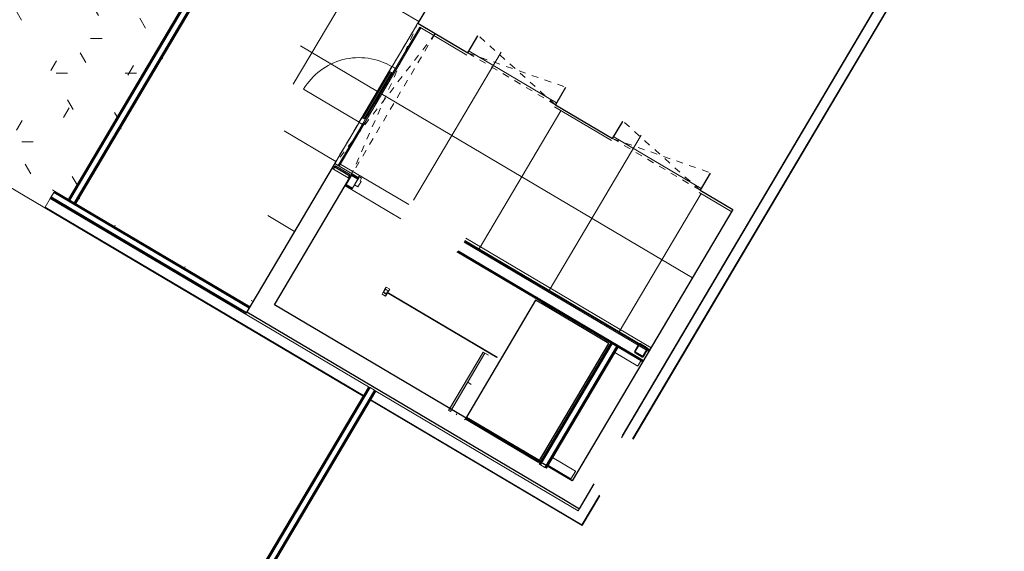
# Model space of a CAD drawing. Header units: metres. Extents: x 90929.1 to 91021.7, y 464820.1 to 464912.3.
# Tile 10 of 63: x 90950.6 to 90965.1, y 464858.3 to 464866.1. Entities that reach past the tile are written whole.
import ezdxf

# ---------------------------------------------------------------- set-up
doc = ezdxf.new("R2010")
doc.units = ezdxf.units.M
doc.linetypes.add('Dash', pattern=[6.35, 3.175, -3.175])
doc.linetypes.add('Hidden_2_', pattern=[6.75, 4.5, -2.25])
for name, color, linetype, lineweight in [('A-CLNG', 13, 'Continuous', 9), ('A-CLNG-PATT', 13, 'Continuous', 9), ('A-DOOR', 31, 'Continuous', 9), ('A-DOOR-HDLN', 31, 'Dash', 9), ('A-FLOR', 192, 'Continuous', 9), ('A-FLOR-PATT', 8, 'Continuous', 9), ('A-GENM', 13, 'Continuous', 9), ('A-WALL', 113, 'Continuous', 9), ('A-WALL-FNSH', 113, 'Continuous', 9), ('I-WALL', 2, 'Continuous', 9), ('S-BEAM', 12, 'Continuous', 9), ('S-COLS', 52, 'Continuous', 9)]:
    doc.layers.add(name, color=color, linetype=linetype, lineweight=lineweight)

# ---------------------------------------------------------------- blocks, each defined once
blk = doc.blocks.new('32_D_stalen deur - stalen deur-10583858-Situatie Nieuw')
at = {"layer": 'A-DOOR'}
blk.add_hatch(color=256, dxfattribs=at).paths.add_polyline_path([(-395, 20), (395, 20), (395, 40), (-395, 40)], flags=0)
for p, q in [((-475, 60), (-475, 1010)), ((-480, 60), (-395, 60)), ((-480, 10), (-480, 60)), ((-470, 10), (-480, 10)), ((-475, 60), (475, 60)), ((-470, 0), (-470, 10)), ((-375, 0), (-470, 0)), ((-395, 60), (395, 60)), ((-395, 60), (-395, 40)), ((395, 60), (-395, 60)), ((395, 40), (-395, 40)), ((-395, 40), (-395, 20)), ((-395, 20), (395, 20)), ((-395, 20), (-395, 5)), ((-375, 5), (-395, 5)), ((-395, 5), (-375, 5)), ((-375, 0), (-375, 5)), ((375, 5), (-375, 5)), ((-375, 5), (-375, 0)), ((375, 0), (-375, 0)), ((395, 5), (375, 5)), ((375, 5), (375, 0)), ((375, 5), (395, 5)), ((375, 0), (375, 5)), ((470, 0), (375, 0)), ((395, 60), (480, 60)), ((395, 40), (395, 60)), ((395, 20), (395, 40)), ((395, 5), (395, 20)), ((480, 10), (470, 10)), ((470, 10), (470, 0)), ((480, 60), (480, 10))]:
    blk.add_line(p, q, dxfattribs=at)
blk.add_arc((-475, 60), 950, 0, 90, dxfattribs=at)
at = {"layer": 'A-DOOR-HDLN'}
for p, q in [((-475, 0), (475, 0)), ((375, 0), (-375, 0))]:
    blk.add_line(p, q, dxfattribs=at)
blk = doc.blocks.new('24_hekwerk_leuning_onder - 24_hekwerk_leuning 2960-V63-Situatie Nieuw')
at = {"layer": 'A-GENM'}
for p, q in [((-25, 30), (-60, 30)), ((-60, 30), (-60, -30)), ((-30, 25), (-30, -25)), ((25, 30), (-25, 30)), ((-25, -22), (-25, 22)), ((-22, 25), (22, 25)), ((60, 30), (25, 30)), ((25, 22), (25, -22)), ((30, -25), (30, 25)), ((60, -30), (60, 30)), ((-60, -30), (-25, -30)), ((-25, -30), (25, -30)), ((22, -25), (-22, -25)), ((25, -30), (60, -30))]:
    blk.add_line(p, q, dxfattribs=at)
for centre, radius, start, end in [((-25, 25), 5, 90, 180), ((-22, 22), 3, 90, 180), ((22, 22), 3, 0, 90), ((25, 25), 5, 360, 90), ((-25, -25), 5, 180, 270), ((-22, -22), 3, 180, 270), ((22, -22), 3, 270, 0), ((25, -25), 5, 270, 360)]:
    blk.add_arc(centre, radius, start, end, dxfattribs=at)
blk = doc.blocks.new('32_D_H0_V0 - hout - H12_B30 deur 930x2640 linksdraaiend-11675979-Situatie Nieuw')
at = {"layer": 'A-DOOR'}
for p, q in [((-482, 117), (-532, 117)), ((-532, 117), (-532, 103)), ((-522, 103), (-522, -22)), ((-482, 72), (-482, 117)), ((-465, 72), (-482, 72)), ((-465, -22), (-465, 72)), ((-522, -22), (-465, -22))]:
    blk.add_line(p, q, dxfattribs=at)
blk = doc.blocks.new('200_30_ISR_deursparing_instance - std-2439081-Situatie Nieuw')
at = {"layer": 'A-DOOR', "color": 10, "linetype": 'Hidden_2_'}
for p, q in [((1217, 150), (-1233, -150)), ((-1233, 150), (1217, -150)), ((-1233, -150), (-1233, 150)), ((-1233, 150), (1217, 150)), ((1217, 150), (1217, -150)), ((1217, -150), (-1233, -150))]:
    blk.add_line(p, q, dxfattribs=at)
blk = doc.blocks.new('200_30_ISR_deursparing_instance - std-2218707-Situatie Nieuw')
at = {"layer": 'A-DOOR', "color": 10, "linetype": 'Hidden_2_'}
for p, q in [((712, 144), (-758, -150)), ((-758, -150), (-758, 144)), ((-728, 144), (742, -150)), ((742, 144), (742, -150)), ((742, -150), (-758, -150))]:
    blk.add_line(p, q, dxfattribs=at)
blk = doc.blocks.new('200_30_ISR_deursparing_instance - std-V46-Situatie Nieuw')
at = {"layer": 'A-DOOR', "color": 10, "linetype": 'Hidden_2_'}
for p, q in [((-758, 150), (712, -144)), ((-758, -144), (-758, 150)), ((-758, 150), (742, 150)), ((742, 150), (-728, -144)), ((742, 150), (742, -144))]:
    blk.add_line(p, q, dxfattribs=at)
blk = doc.blocks.new('NLRS_28_SF_LIB_balk hoeklijn_generiek_ISR - L150x150x15-V49-Situatie Nieuw')
at = {"layer": 'S-BEAM', "lineweight": 18}
for p, q in [((-895, 8), (-895, 15)), ((-895, 0), (-895, 8)), ((-895, 0), (-500, 0)), ((-375, 0), (895, 0)), ((895, 15), (895, 8)), ((895, 8), (895, 0)), ((-895, -16), (-895, 0)), ((-895, -127), (-895, -16)), ((-895, -135), (-895, -127)), ((-895, -135), (-500, -135)), ((-375, -135), (-355, -135)), ((895, 0), (895, -5))]:
    blk.add_line(p, q, dxfattribs=at)
at = {"layer": 'S-BEAM', "linetype": 'Hidden_2_'}
for p, q in [((-895, 0), (-500, 0)), ((-375, 0), (895, 0))]:
    blk.add_line(p, q, dxfattribs=at)
blk = doc.blocks.new('NLRS_28_SC_TLB_kolom koker_generiek_ISR - K150x150x10 -2453021-Situatie Nieuw')
at = {"layer": 'S-COLS', "lineweight": 25}
for p, q in [((-75, 60), (-75, -60)), ((-65, -60), (-65, 60)), ((60, 75), (-60, 75)), ((-60, 65), (60, 65)), ((65, 60), (65, -60)), ((75, -60), (75, 60)), ((60, -65), (-60, -65)), ((-60, -75), (60, -75))]:
    blk.add_line(p, q, dxfattribs=at)
for centre, radius, start, end in [((-60, 60), 15, 90, 180), ((-60, 60), 5, 90, 180), ((60, 60), 15, 360, 90), ((60, 60), 5, 360, 90), ((-60, -60), 15, 180, 270), ((-60, -60), 5, 180, 270), ((60, -60), 5, 270, 0), ((60, -60), 15, 270, 0)]:
    blk.add_arc(centre, radius, start, end, dxfattribs=at)
blk = doc.blocks.new('NLRS_28_SF_LIB_balk hoeklijn_generiek_ISR - L150x150x15-V50-Situatie Nieuw')
at = {"layer": 'S-BEAM', "lineweight": 18}
for p, q in [((-895, -30), (-895, -16)), ((355, -135), (375, -135)), ((500, -135), (895, -135)), ((895, -16), (895, -127)), ((895, -127), (895, -135))]:
    blk.add_line(p, q, dxfattribs=at)

msp = doc.modelspace()

# ---------------------------------------------------------------- hatches: boundary and pattern name
at = {"layer": 'A-CLNG-PATT'}
msp.add_hatch(color=256, dxfattribs=at).paths.add_polyline_path([(90956.937, 464860.359), (90957.446, 464861.219), (90957.419, 464861.236), (90956.909, 464860.375)], flags=0)
h = msp.add_hatch(dxfattribs=at)
h.set_pattern_fill('FP_123', color=256, scale=0.001, style=0, pattern_type=2)
h.set_pattern_definition([(149.387, (90959.68547, 464859.3133), (-0.30554, -0.51638), []), (239.387, (90959.6855, 464859.3133), (0.80328, -0.4753), [])])
h.paths.add_polyline_path([(90957.146, 464860.235), (90957.154, 464860.253), (90956.999, 464860.345), (90957.496, 464861.19), (90957.446, 464861.219), (90956.937, 464860.359), (90957.117, 464860.252)], flags=0)
at = {"layer": 'A-FLOR-PATT'}
h = msp.add_hatch(dxfattribs=at)
h.set_pattern_fill('FP_111', color=256, scale=0.001, style=0, pattern_type=2)
h.set_pattern_definition([(239.387, (90963.024, 464881.7558), (1.03275, -0.611084), []), (329.387, (90963.024, 464881.7558), (0.611084, 1.03275), [])])
h.paths.add_polyline_path([(90959.878, 464861.268), (90961.085, 464863.307), (90960.603, 464863.592), (90960.753, 464863.845), (90959.462, 464864.609), (90959.312, 464864.356), (90958.469, 464864.855), (90958.618, 464865.108), (90957.327, 464865.872), (90957.177, 464865.619), (90956.485, 464866.029), (90955.278, 464863.989), (90955.576, 464863.816), (90955.584, 464863.825), (90955.623, 464863.797), (90955.625, 464863.797), (90956.305, 464863.394), (90956.334, 464863.428), (90956.394, 464863.479), (90956.483, 464863.529), (90956.533, 464863.55), (90956.61, 464863.569), (90956.688, 464863.575), (90956.766, 464863.569), (90956.842, 464863.55), (90956.915, 464863.52), (90956.982, 464863.479), (90957.042, 464863.428), (90957.092, 464863.369), (90957.144, 464863.277), (90957.164, 464863.229), (90957.184, 464863.122), (90957.188, 464863.075), (90957.178, 464862.981), (90957.164, 464862.92), (90957.148, 464862.883), (90959.872, 464861.271)], flags=0)
h.paths.add_polyline_path([(90953.981, 464861.905), (90960.155, 464872.35), (90958.272, 464871.69), (90957.214, 464869.897), (90957.229, 464869.888), (90957.51, 464870.364), (90957.604, 464870.478), (90957.629, 464870.482), (90957.714, 464870.432), (90957.722, 464870.407), (90957.667, 464870.271), (90957.386, 464869.796), (90957.601, 464869.668), (90957.593, 464869.661), (90957.38, 464869.787), (90957.099, 464869.312), (90957.006, 464869.197), (90956.98, 464869.193), (90956.896, 464869.243), (90956.887, 464869.268), (90956.943, 464869.404), (90957.224, 464869.88), (90957.009, 464870.007), (90957.013, 464870.016), (90956.973, 464870.039), (90956.968, 464870.031), (90956.753, 464870.158), (90956.471, 464869.683), (90956.378, 464869.569), (90956.353, 464869.564), (90956.268, 464869.614), (90956.259, 464869.639), (90956.315, 464869.776), (90956.596, 464870.251), (90955.778, 464870.735), (90955.783, 464870.743), (90952.22, 464872.852), (90955.766, 464878.852), (90955.741, 464878.861), (90955.698, 464878.886), (90955.668, 464878.914), (90955.642, 464878.952), (90955.625, 464878.99), (90955.617, 464879.034), (90955.621, 464879.087), (90955.642, 464879.142), (90955.671, 464879.184), (90955.711, 464879.217), (90955.751, 464879.237), (90955.802, 464879.248), (90955.841, 464879.248), (90955.898, 464879.233), (90955.941, 464879.208), (90955.972, 464879.192), (90963.099, 464891.245), (90963.077, 464891.253), (90963.031, 464891.279), (90963.001, 464891.307), (90962.973, 464891.349), (90962.959, 464891.383), (90962.951, 464891.435), (90962.96, 464891.498), (90962.975, 464891.535), (90963.004, 464891.577), (90963.037, 464891.605), (90963.084, 464891.63), (90963.135, 464891.641), (90963.175, 464891.641), (90963.211, 464891.635), (90963.274, 464891.601), (90963.305, 464891.585), (90967.65, 464898.929), (90973.877, 464895.244), (90973.935, 464895.343), (90967.772, 464898.986), (90967.714, 464898.985), (90967.662, 464898.998), (90967.615, 464899.025), (90967.585, 464899.052), (90967.558, 464899.09), (90967.533, 464899.131), (90967.424, 464899.196), (90951.934, 464873.015), (90951.951, 464873.005), (90951.956, 464873.015), (90951.967, 464873.009), (90951.961, 464872.999), (90952.114, 464872.913), (90952.122, 464872.917), (90952.127, 464872.911), (90952.123, 464872.904), (90955.748, 464870.758), (90951.41, 464863.426), (90953.974, 464861.908)], flags=0)
h.paths.add_polyline_path([(90953.986, 464861.931), (90951.437, 464863.439), (90955.656, 464870.569), (90954.01, 464862.055)], flags=0)
h.paths.add_polyline_path([(90957.631, 464868.808), (90957.546, 464868.858), (90957.538, 464868.883), (90957.604, 464869.038), (90957.874, 464869.495), (90957.659, 464869.622), (90957.664, 464869.631), (90957.879, 464869.503), (90958.16, 464869.979), (90958.253, 464870.093), (90958.279, 464870.098), (90958.364, 464870.047), (90958.37, 464870.017), (90958.317, 464869.886), (90958.036, 464869.411), (90958.251, 464869.283), (90958.246, 464869.275), (90958.031, 464869.402), (90957.749, 464868.927), (90957.656, 464868.813)], flags=0)
h.paths.add_polyline_path([(90964.939, 464869.526), (90966.619, 464872.366), (90961.928, 464875.144), (90961.881, 464875.205), (90961.869, 464875.216), (90960.171, 464872.347), (90964.931, 464869.531)], flags=0)
h.paths.add_polyline_path([(90952.122, 464872.939), (90952.116, 464872.928), (90951.976, 464873.012), (90951.982, 464873.022), (90952.118, 464872.941)], flags=0)
h.paths.add_polyline_path([(90952.128, 464872.913), (90952.119, 464872.928), (90952.122, 464872.939), (90952.129, 464872.92)], flags=0)
h.paths.add_polyline_path([(90951.971, 464873.012), (90951.958, 464873.016), (90951.976, 464873.023), (90951.982, 464873.022), (90951.976, 464873.016)], flags=0)
h.paths.add_polyline_path([(90952.977, 464874.385), (90952.838, 464874.468), (90952.844, 464874.478), (90952.983, 464874.395)], flags=0)
h.paths.add_polyline_path([(90953.003, 464874.391), (90952.992, 464874.398), (90953.039, 464874.466), (90953.045, 464874.462), (90953.005, 464874.395)], flags=0)
h.paths.add_polyline_path([(90952.992, 464874.383), (90952.977, 464874.385), (90952.992, 464874.394), (90953.003, 464874.391), (90952.992, 464874.383)], flags=0)
h.paths.add_polyline_path([(90953.039, 464874.488), (90953.032, 464874.477), (90952.893, 464874.561), (90952.899, 464874.571), (90953.035, 464874.49)], flags=0)
h.paths.add_polyline_path([(90953.045, 464874.462), (90953.036, 464874.477), (90953.039, 464874.488), (90953.046, 464874.469)], flags=0)
h.paths.add_polyline_path([(90952.831, 464874.493), (90952.873, 464874.564), (90952.884, 464874.558), (90952.838, 464874.489)], flags=0)
h.paths.add_polyline_path([(90952.838, 464874.468), (90952.829, 464874.482), (90952.831, 464874.493), (90952.84, 464874.478)], flags=0)
h.paths.add_polyline_path([(90952.888, 464874.561), (90952.874, 464874.565), (90952.892, 464874.572), (90952.899, 464874.571), (90952.892, 464874.565)], flags=0)
h.paths.add_polyline_path([(90961.856, 464875.4), (90961.883, 464875.461), (90961.905, 464875.492), (90961.946, 464875.532), (90961.992, 464875.56), (90962.013, 464875.569), (90960.942, 464876.203), (90960.827, 464876.009), (90961.853, 464875.402)], flags=0)
h.paths.add_polyline_path([(90953.894, 464875.934), (90953.754, 464876.017), (90953.761, 464876.027), (90953.9, 464875.944)], flags=0)
h.paths.add_polyline_path([(90953.92, 464875.94), (90953.909, 464875.947), (90953.955, 464876.015), (90953.962, 464876.011), (90953.922, 464875.944)], flags=0)
h.paths.add_polyline_path([(90953.908, 464875.932), (90953.894, 464875.934), (90953.909, 464875.943), (90953.92, 464875.94), (90953.909, 464875.932)], flags=0)
h.paths.add_polyline_path([(90953.955, 464876.037), (90953.949, 464876.026), (90953.809, 464876.11), (90953.815, 464876.12), (90953.952, 464876.039)], flags=0)
h.paths.add_polyline_path([(90953.962, 464876.011), (90953.953, 464876.026), (90953.955, 464876.037), (90953.963, 464876.023)], flags=0)
h.paths.add_polyline_path([(90953.748, 464876.042), (90953.79, 464876.113), (90953.8, 464876.107), (90953.754, 464876.038)], flags=0)
h.paths.add_polyline_path([(90953.754, 464876.017), (90953.746, 464876.031), (90953.748, 464876.042), (90953.757, 464876.027)], flags=0)
h.paths.add_polyline_path([(90953.804, 464876.11), (90953.791, 464876.114), (90953.809, 464876.121), (90953.815, 464876.12), (90953.809, 464876.114)], flags=0)
h.paths.add_polyline_path([(90954.811, 464877.483), (90954.671, 464877.566), (90954.677, 464877.577), (90954.817, 464877.493)], flags=0)
h.paths.add_polyline_path([(90954.836, 464877.49), (90954.826, 464877.496), (90954.872, 464877.564), (90954.878, 464877.561), (90954.838, 464877.493)], flags=0)
h.paths.add_polyline_path([(90954.825, 464877.481), (90954.811, 464877.483), (90954.826, 464877.492), (90954.836, 464877.49), (90954.826, 464877.482)], flags=0)
h.paths.add_polyline_path([(90954.872, 464877.586), (90954.865, 464877.576), (90954.726, 464877.659), (90954.732, 464877.669), (90954.868, 464877.588)], flags=0)
h.paths.add_polyline_path([(90954.878, 464877.561), (90954.869, 464877.576), (90954.873, 464877.585), (90954.88, 464877.572)], flags=0)
h.paths.add_polyline_path([(90954.664, 464877.591), (90954.706, 464877.662), (90954.717, 464877.656), (90954.673, 464877.586)], flags=0)
h.paths.add_polyline_path([(90954.671, 464877.566), (90954.663, 464877.585), (90954.669, 464877.586), (90954.673, 464877.577)], flags=0)
h.paths.add_polyline_path([(90954.721, 464877.659), (90954.707, 464877.663), (90954.726, 464877.67), (90954.732, 464877.669), (90954.726, 464877.663)], flags=0)
h.paths.add_polyline_path([(90963.275, 464878.148), (90963.276, 464878.149), (90963.182, 464878.207), (90963.21, 464878.254), (90963.289, 464878.202), (90963.285, 464878.19), (90963.285, 464878.192), (90963.774, 464879.018), (90963.771, 464879.016), (90963.765, 464879.006), (90963.684, 464879.054), (90963.713, 464879.103), (90963.688, 464879.12), (90963.694, 464879.131), (90963.709, 464879.128), (90963.716, 464879.127), (90963.82, 464879.069), (90963.882, 464879.184), (90963.78, 464879.247), (90963.779, 464879.255), (90963.771, 464879.26), (90964.843, 464881.08), (90964.808, 464881.106), (90964.912, 464881.278), (90964.953, 464881.259), (90965.012, 464881.365), (90964.976, 464881.39), (90965.131, 464881.652), (90965.174, 464881.631), (90965.202, 464881.677), (90965.214, 464881.67), (90965.222, 464881.674), (90965.328, 464881.616), (90965.389, 464881.731), (90965.287, 464881.794), (90965.286, 464881.801), (90965.277, 464881.801), (90965.277, 464881.793), (90965.278, 464881.786), (90965.216, 464881.682), (90965.209, 464881.686), (90965.222, 464881.716), (90965.183, 464881.74), (90965.347, 464882.017), (90965.39, 464881.997), (90965.442, 464882.085), (90965.401, 464882.109), (90965.43, 464882.156), (90965.43, 464882.157), (90965.565, 464882.374), (90965.603, 464882.356), (90965.657, 464882.457), (90965.622, 464882.483), (90965.798, 464882.779), (90965.841, 464882.759), (90965.882, 464882.828), (90965.841, 464882.853), (90966.008, 464883.135), (90966.051, 464883.114), (90966.101, 464883.199), (90966.06, 464883.223), (90966.16, 464883.391), (90966.203, 464883.371), (90966.246, 464883.443), (90966.205, 464883.467), (90966.374, 464883.753), (90966.418, 464883.733), (90966.455, 464883.797), (90966.418, 464883.827), (90966.63, 464884.176), (90966.669, 464884.158), (90966.708, 464884.224), (90966.72, 464884.217), (90966.729, 464884.221), (90966.833, 464884.161), (90966.896, 464884.277), (90966.794, 464884.34), (90966.793, 464884.348), (90966.787, 464884.358), (90966.835, 464884.439), (90966.863, 464884.427), (90966.891, 464884.474), (90966.969, 464884.422), (90966.966, 464884.41), (90966.966, 464884.412), (90967.455, 464885.238), (90967.452, 464885.238), (90967.445, 464885.226), (90967.364, 464885.274), (90967.393, 464885.323), (90967.368, 464885.34), (90967.424, 464885.439), (90966.671, 464885.885), (90962.383, 464878.638), (90963.138, 464878.191), (90963.155, 464878.219), (90963.267, 464878.153)], flags=0)
h.paths.add_polyline_path([(90963.709, 464879.136), (90963.702, 464879.14), (90963.771, 464879.246), (90963.774, 464879.244), (90963.713, 464879.142)], flags=0)
h.paths.add_polyline_path([(90956.644, 464880.581), (90956.504, 464880.664), (90956.51, 464880.675), (90956.65, 464880.591)], flags=0)
h.paths.add_polyline_path([(90956.67, 464880.588), (90956.659, 464880.594), (90956.705, 464880.663), (90956.712, 464880.659), (90956.672, 464880.591)], flags=0)
h.paths.add_polyline_path([(90956.658, 464880.579), (90956.644, 464880.581), (90956.659, 464880.59), (90956.67, 464880.588), (90956.659, 464880.58)], flags=0)
h.paths.add_polyline_path([(90956.705, 464880.685), (90956.699, 464880.674), (90956.559, 464880.757), (90956.565, 464880.767), (90956.702, 464880.687)], flags=0)
h.paths.add_polyline_path([(90956.712, 464880.659), (90956.702, 464880.674), (90956.705, 464880.685), (90956.713, 464880.67)], flags=0)
h.paths.add_polyline_path([(90956.498, 464880.69), (90956.54, 464880.761), (90956.55, 464880.754), (90956.504, 464880.686)], flags=0)
h.paths.add_polyline_path([(90956.504, 464880.664), (90956.496, 464880.679), (90956.498, 464880.69), (90956.507, 464880.675)], flags=0)
h.paths.add_polyline_path([(90956.554, 464880.757), (90956.541, 464880.762), (90956.559, 464880.768), (90956.565, 464880.767), (90956.559, 464880.762)], flags=0)
h.paths.add_polyline_path([(90957.561, 464882.13), (90957.421, 464882.213), (90957.427, 464882.224), (90957.567, 464882.14)], flags=0)
h.paths.add_polyline_path([(90957.586, 464882.137), (90957.576, 464882.143), (90957.622, 464882.212), (90957.628, 464882.208), (90957.588, 464882.14)], flags=0)
h.paths.add_polyline_path([(90957.575, 464882.128), (90957.561, 464882.13), (90957.576, 464882.14), (90957.586, 464882.137), (90957.576, 464882.129)], flags=0)
h.paths.add_polyline_path([(90957.622, 464882.234), (90957.615, 464882.223), (90957.476, 464882.306), (90957.482, 464882.316), (90957.618, 464882.236)], flags=0)
h.paths.add_polyline_path([(90957.628, 464882.208), (90957.619, 464882.223), (90957.622, 464882.234), (90957.63, 464882.219)], flags=0)
h.paths.add_polyline_path([(90957.414, 464882.239), (90957.456, 464882.31), (90957.467, 464882.303), (90957.421, 464882.235)], flags=0)
h.paths.add_polyline_path([(90957.421, 464882.213), (90957.413, 464882.228), (90957.414, 464882.239), (90957.423, 464882.224)], flags=0)
h.paths.add_polyline_path([(90957.471, 464882.306), (90957.457, 464882.311), (90957.475, 464882.317), (90957.482, 464882.316), (90957.475, 464882.311)], flags=0)
h.paths.add_polyline_path([(90958.477, 464883.68), (90958.337, 464883.762), (90958.344, 464883.773), (90958.483, 464883.69)], flags=0)
h.paths.add_polyline_path([(90958.503, 464883.686), (90958.492, 464883.692), (90958.538, 464883.761), (90958.545, 464883.757), (90958.505, 464883.69)], flags=0)
h.paths.add_polyline_path([(90958.491, 464883.677), (90958.477, 464883.68), (90958.492, 464883.689), (90958.503, 464883.686), (90958.492, 464883.678)], flags=0)
h.paths.add_polyline_path([(90958.538, 464883.783), (90958.532, 464883.772), (90958.393, 464883.855), (90958.398, 464883.866), (90958.535, 464883.785)], flags=0)
h.paths.add_polyline_path([(90958.545, 464883.757), (90958.536, 464883.772), (90958.538, 464883.783), (90958.546, 464883.768)], flags=0)
h.paths.add_polyline_path([(90958.331, 464883.788), (90958.373, 464883.859), (90958.384, 464883.853), (90958.337, 464883.784)], flags=0)
h.paths.add_polyline_path([(90958.337, 464883.762), (90958.329, 464883.777), (90958.331, 464883.788), (90958.34, 464883.773)], flags=0)
h.paths.add_polyline_path([(90958.387, 464883.855), (90958.374, 464883.86), (90958.392, 464883.866), (90958.398, 464883.866), (90958.392, 464883.86)], flags=0)
h.paths.add_polyline_path([(90966.723, 464884.229), (90966.717, 464884.235), (90966.784, 464884.339), (90966.787, 464884.337), (90966.729, 464884.24)], flags=0)
h.paths.add_polyline_path([(90973.948, 464884.751), (90974.149, 464885.091), (90969.686, 464887.731), (90969.685, 464887.704), (90969.675, 464887.653), (90969.649, 464887.595), (90969.627, 464887.563), (90969.595, 464887.53), (90969.533, 464887.493), (90969.517, 464887.482), (90969.796, 464887.317), (90969.753, 464887.233), (90973.029, 464885.294), (90973.035, 464885.303), (90973.861, 464884.815), (90973.856, 464884.805), (90973.941, 464884.754)], flags=0)
h.paths.add_polyline_path([(90959.394, 464885.229), (90959.254, 464885.311), (90959.26, 464885.322), (90959.4, 464885.239)], flags=0)
h.paths.add_polyline_path([(90959.42, 464885.235), (90959.409, 464885.242), (90959.455, 464885.31), (90959.462, 464885.306), (90959.422, 464885.239)], flags=0)
h.paths.add_polyline_path([(90959.408, 464885.227), (90959.394, 464885.229), (90959.409, 464885.238), (90959.42, 464885.235), (90959.409, 464885.227)], flags=0)
h.paths.add_polyline_path([(90959.455, 464885.332), (90959.449, 464885.321), (90959.309, 464885.405), (90959.315, 464885.415), (90959.451, 464885.334)], flags=0)
h.paths.add_polyline_path([(90959.462, 464885.306), (90959.452, 464885.321), (90959.455, 464885.332), (90959.463, 464885.317)], flags=0)
h.paths.add_polyline_path([(90959.247, 464885.337), (90959.289, 464885.408), (90959.3, 464885.402), (90959.254, 464885.333)], flags=0)
h.paths.add_polyline_path([(90959.254, 464885.311), (90959.246, 464885.326), (90959.247, 464885.337), (90959.257, 464885.322)], flags=0)
h.paths.add_polyline_path([(90959.304, 464885.405), (90959.291, 464885.409), (90959.309, 464885.416), (90959.315, 464885.415), (90959.309, 464885.409)], flags=0)
h.paths.add_polyline_path([(90960.31, 464886.778), (90960.171, 464886.86), (90960.177, 464886.871), (90960.316, 464886.788)], flags=0)
h.paths.add_polyline_path([(90960.336, 464886.784), (90960.325, 464886.791), (90960.372, 464886.859), (90960.378, 464886.855), (90960.338, 464886.788)], flags=0)
h.paths.add_polyline_path([(90960.325, 464886.776), (90960.31, 464886.778), (90960.325, 464886.787), (90960.336, 464886.784), (90960.325, 464886.776)], flags=0)
h.paths.add_polyline_path([(90960.372, 464886.881), (90960.365, 464886.87), (90960.226, 464886.954), (90960.232, 464886.964), (90960.368, 464886.883)], flags=0)
h.paths.add_polyline_path([(90960.378, 464886.855), (90960.369, 464886.87), (90960.372, 464886.881), (90960.38, 464886.866)], flags=0)
h.paths.add_polyline_path([(90960.164, 464886.886), (90960.206, 464886.957), (90960.217, 464886.951), (90960.171, 464886.882)], flags=0)
h.paths.add_polyline_path([(90960.171, 464886.86), (90960.162, 464886.875), (90960.164, 464886.886), (90960.173, 464886.871)], flags=0)
h.paths.add_polyline_path([(90960.221, 464886.954), (90960.207, 464886.958), (90960.225, 464886.965), (90960.232, 464886.964), (90960.225, 464886.958)], flags=0)
h.paths.add_polyline_path([(90969.183, 464887.68), (90969.181, 464887.744), (90969.19, 464887.796), (90969.21, 464887.844), (90969.238, 464887.886), (90969.279, 464887.925), (90969.317, 464887.95), (90968.262, 464888.574), (90968.109, 464888.315), (90969.179, 464887.682)], flags=0)
h.paths.add_polyline_path([(90961.227, 464888.327), (90961.087, 464888.41), (90961.094, 464888.42), (90961.233, 464888.337)], flags=0)
h.paths.add_polyline_path([(90961.253, 464888.333), (90961.242, 464888.34), (90961.288, 464888.408), (90961.295, 464888.404), (90961.255, 464888.337)], flags=0)
h.paths.add_polyline_path([(90961.241, 464888.325), (90961.227, 464888.327), (90961.242, 464888.336), (90961.253, 464888.333), (90961.242, 464888.325)], flags=0)
h.paths.add_polyline_path([(90961.288, 464888.43), (90961.282, 464888.419), (90961.142, 464888.503), (90961.148, 464888.513), (90961.285, 464888.432)], flags=0)
h.paths.add_polyline_path([(90961.295, 464888.404), (90961.286, 464888.419), (90961.288, 464888.43), (90961.296, 464888.416)], flags=0)
h.paths.add_polyline_path([(90961.081, 464888.435), (90961.123, 464888.506), (90961.133, 464888.5), (90961.087, 464888.431)], flags=0)
h.paths.add_polyline_path([(90961.087, 464888.41), (90961.079, 464888.424), (90961.081, 464888.435), (90961.09, 464888.42)], flags=0)
h.paths.add_polyline_path([(90961.137, 464888.503), (90961.124, 464888.507), (90961.142, 464888.514), (90961.148, 464888.513), (90961.142, 464888.507)], flags=0)
h.paths.add_polyline_path([(90962.144, 464889.876), (90962.004, 464889.959), (90962.01, 464889.97), (90962.15, 464889.886)], flags=0)
h.paths.add_polyline_path([(90962.169, 464889.883), (90962.159, 464889.889), (90962.205, 464889.957), (90962.211, 464889.954), (90962.172, 464889.886)], flags=0)
h.paths.add_polyline_path([(90962.158, 464889.874), (90962.144, 464889.876), (90962.159, 464889.885), (90962.169, 464889.883), (90962.159, 464889.875)], flags=0)
h.paths.add_polyline_path([(90962.205, 464889.979), (90962.199, 464889.969), (90962.059, 464890.052), (90962.065, 464890.062), (90962.201, 464889.981)], flags=0)
h.paths.add_polyline_path([(90962.211, 464889.954), (90962.202, 464889.969), (90962.205, 464889.979), (90962.213, 464889.965)], flags=0)
h.paths.add_polyline_path([(90961.997, 464889.984), (90962.039, 464890.055), (90962.05, 464890.049), (90962.004, 464889.981)], flags=0)
h.paths.add_polyline_path([(90962.004, 464889.959), (90961.996, 464889.973), (90961.997, 464889.984), (90962.006, 464889.97)], flags=0)
h.paths.add_polyline_path([(90962.054, 464890.052), (90962.04, 464890.056), (90962.059, 464890.063), (90962.065, 464890.062), (90962.059, 464890.056)], flags=0)
h.paths.add_polyline_path([(90978.072, 464892.89), (90978.072, 464892.895), (90978.058, 464892.904)], flags=0)
h.paths.add_polyline_path([(90977.661, 464893.133), (90977.661, 464893.137), (90977.654, 464893.139)], flags=0)
h.paths.add_polyline_path([(90978.528, 464892.492), (90978.585, 464892.592), (90976.935, 464893.562), (90976.9, 464893.554), (90976.822, 464893.548), (90976.744, 464893.548), (90978.49, 464892.515)], flags=0)
h.paths.add_polyline_path([(90963.977, 464892.974), (90963.837, 464893.057), (90963.844, 464893.068), (90963.983, 464892.984)], flags=0)
h.paths.add_polyline_path([(90964.003, 464892.981), (90963.992, 464892.987), (90964.038, 464893.056), (90964.045, 464893.052), (90964.005, 464892.984)], flags=0)
h.paths.add_polyline_path([(90963.991, 464892.972), (90963.977, 464892.974), (90963.992, 464892.983), (90964.003, 464892.981), (90963.992, 464892.973)], flags=0)
h.paths.add_polyline_path([(90977.93, 464892.978), (90977.929, 464892.98), (90977.929, 464892.978)], flags=0)
h.paths.add_polyline_path([(90964.038, 464893.078), (90964.032, 464893.067), (90963.892, 464893.15), (90963.898, 464893.16), (90964.035, 464893.08)], flags=0)
h.paths.add_polyline_path([(90964.045, 464893.052), (90964.036, 464893.067), (90964.038, 464893.078), (90964.046, 464893.063)], flags=0)
h.paths.add_polyline_path([(90963.831, 464893.083), (90963.873, 464893.154), (90963.883, 464893.147), (90963.837, 464893.079)], flags=0)
h.paths.add_polyline_path([(90963.837, 464893.057), (90963.829, 464893.072), (90963.831, 464893.083), (90963.84, 464893.068)], flags=0)
h.paths.add_polyline_path([(90963.887, 464893.15), (90963.874, 464893.155), (90963.892, 464893.161), (90963.898, 464893.16), (90963.892, 464893.154)], flags=0)
h.paths.add_polyline_path([(90977.5, 464893.233), (90977.498, 464893.235), (90977.496, 464893.234)], flags=0)
h.paths.add_polyline_path([(90976.439, 464893.728), (90976.417, 464893.754), (90976.367, 464893.842), (90976.328, 464893.927), (90973.944, 464895.338), (90973.885, 464895.239), (90976.43, 464893.734)], flags=0)
h.paths.add_polyline_path([(90964.894, 464894.523), (90964.754, 464894.606), (90964.76, 464894.617), (90964.9, 464894.533)], flags=0)
h.paths.add_polyline_path([(90964.919, 464894.53), (90964.909, 464894.536), (90964.955, 464894.605), (90964.961, 464894.601), (90964.921, 464894.533)], flags=0)
h.paths.add_polyline_path([(90964.908, 464894.521), (90964.894, 464894.523), (90964.909, 464894.533), (90964.919, 464894.53), (90964.909, 464894.522)], flags=0)
h.paths.add_polyline_path([(90964.955, 464894.627), (90964.948, 464894.616), (90964.809, 464894.699), (90964.815, 464894.709), (90964.951, 464894.629)], flags=0)
h.paths.add_polyline_path([(90964.961, 464894.601), (90964.952, 464894.616), (90964.955, 464894.627), (90964.963, 464894.612)], flags=0)
h.paths.add_polyline_path([(90964.747, 464894.632), (90964.789, 464894.703), (90964.8, 464894.696), (90964.754, 464894.628)], flags=0)
h.paths.add_polyline_path([(90964.754, 464894.606), (90964.746, 464894.621), (90964.747, 464894.632), (90964.756, 464894.617)], flags=0)
h.paths.add_polyline_path([(90964.804, 464894.699), (90964.79, 464894.704), (90964.809, 464894.71), (90964.815, 464894.709), (90964.809, 464894.704)], flags=0)
h.paths.add_polyline_path([(90965.81, 464896.072), (90965.67, 464896.155), (90965.677, 464896.166), (90965.816, 464896.083)], flags=0)
h.paths.add_polyline_path([(90965.836, 464896.079), (90965.825, 464896.085), (90965.871, 464896.154), (90965.878, 464896.15), (90965.838, 464896.083)], flags=0)
h.paths.add_polyline_path([(90965.825, 464896.07), (90965.81, 464896.072), (90965.825, 464896.082), (90965.836, 464896.079), (90965.825, 464896.071)], flags=0)
h.paths.add_polyline_path([(90965.871, 464896.176), (90965.865, 464896.165), (90965.726, 464896.248), (90965.732, 464896.259), (90965.868, 464896.178)], flags=0)
h.paths.add_polyline_path([(90965.878, 464896.15), (90965.869, 464896.165), (90965.871, 464896.176), (90965.88, 464896.161)], flags=0)
h.paths.add_polyline_path([(90965.664, 464896.181), (90965.706, 464896.252), (90965.717, 464896.246), (90965.67, 464896.177)], flags=0)
h.paths.add_polyline_path([(90965.67, 464896.155), (90965.662, 464896.17), (90965.664, 464896.181), (90965.673, 464896.166)], flags=0)
h.paths.add_polyline_path([(90965.72, 464896.248), (90965.707, 464896.253), (90965.725, 464896.259), (90965.732, 464896.259), (90965.725, 464896.253)], flags=0)
h.paths.add_polyline_path([(90966.727, 464897.622), (90966.587, 464897.704), (90966.593, 464897.715), (90966.733, 464897.632)], flags=0)
h.paths.add_polyline_path([(90966.753, 464897.628), (90966.742, 464897.635), (90966.788, 464897.703), (90966.795, 464897.699), (90966.755, 464897.632)], flags=0)
h.paths.add_polyline_path([(90966.741, 464897.62), (90966.727, 464897.622), (90966.742, 464897.631), (90966.753, 464897.628), (90966.742, 464897.62)], flags=0)
h.paths.add_polyline_path([(90966.788, 464897.725), (90966.782, 464897.714), (90966.642, 464897.798), (90966.648, 464897.808), (90966.785, 464897.727)], flags=0)
h.paths.add_polyline_path([(90966.795, 464897.699), (90966.785, 464897.714), (90966.788, 464897.725), (90966.796, 464897.71)], flags=0)
h.paths.add_polyline_path([(90966.58, 464897.73), (90966.623, 464897.801), (90966.633, 464897.795), (90966.587, 464897.726)], flags=0)
h.paths.add_polyline_path([(90966.587, 464897.704), (90966.579, 464897.719), (90966.58, 464897.73), (90966.59, 464897.715)], flags=0)
h.paths.add_polyline_path([(90966.637, 464897.798), (90966.624, 464897.802), (90966.642, 464897.809), (90966.648, 464897.808), (90966.642, 464897.802)], flags=0)
h = msp.add_hatch(dxfattribs=at)
h.set_pattern_fill('FP_28', color=256, scale=0.001, style=0, pattern_type=2)
h.set_pattern_definition([(0, (90938.4197, 464984.2238), (2.032, 0.508), [0.16764, -1.35636, 0.16764, -1.35636, -8.128]), (0, (90938.4197, 464984.2238), (2.032, 0.508), [-3.048, 0.16764, -2.88036, 0.16764, -1.35636, -3.556]), (0, (90938.4197, 464984.2238), (2.032, 0.508), [-7.62, 0.16764, -0.84836, 0.16764, -2.37236]), (120, (90939.1817, 464984.4778), (-1.455941, 1.5057636), [0.16764, -1.35636, 0.16764, -1.35636, -8.128]), (120, (90939.1817, 464984.4778), (-1.455941, 1.5057636), [-3.048, 0.16764, -2.88036, 0.16764, -1.35636, -3.556]), (120, (90939.1817, 464984.4778), (-1.455941, 1.5057636), [-7.62, 0.16764, -0.84836, 0.16764, -2.37236]), (240, (90939.4357, 464985.4938), (-0.576059, -2.0137636), [0.16764, -1.35636, 0.16764, -1.35636, -8.128]), (240, (90939.4357, 464985.4938), (-0.576059, -2.0137636), [-3.048, 0.16764, -2.88036, 0.16764, -1.35636, -3.556]), (240, (90939.4357, 464985.4938), (-0.576059, -2.0137636), [-7.62, 0.16764, -0.84836, 0.16764, -2.37236])])
h.paths.add_polyline_path([(90951.302, 464863.49), (90955.609, 464870.771), (90952.09, 464872.849), (90952.086, 464872.842), (90952.076, 464872.849), (90952.079, 464872.86), (90951.931, 464872.947), (90951.921, 464872.94), (90951.914, 464872.944), (90951.92, 464872.954), (90951.902, 464872.964), (90947.594, 464865.684), (90950.227, 464864.125), (90950.233, 464864.135), (90951.073, 464863.638), (90951.067, 464863.628), (90951.302, 464863.49)], flags=0)
h.paths.add_polyline_path([(90948.394, 464866.639), (90948.254, 464866.722), (90948.261, 464866.733), (90948.4, 464866.649)], flags=0)
h.paths.add_polyline_path([(90948.42, 464866.646), (90948.409, 464866.652), (90948.455, 464866.721), (90948.462, 464866.717), (90948.422, 464866.649)], flags=0)
h.paths.add_polyline_path([(90948.408, 464866.637), (90948.394, 464866.639), (90948.409, 464866.648), (90948.42, 464866.646), (90948.409, 464866.638)], flags=0)
h.paths.add_polyline_path([(90948.455, 464866.742), (90948.449, 464866.732), (90948.31, 464866.815), (90948.316, 464866.825), (90948.452, 464866.744)], flags=0)
h.paths.add_polyline_path([(90948.462, 464866.717), (90948.453, 464866.732), (90948.455, 464866.742), (90948.463, 464866.723)], flags=0)
h.paths.add_polyline_path([(90948.248, 464866.748), (90948.29, 464866.819), (90948.301, 464866.812), (90948.254, 464866.744)], flags=0)
h.paths.add_polyline_path([(90948.254, 464866.722), (90948.246, 464866.736), (90948.248, 464866.748), (90948.257, 464866.733)], flags=0)
h.paths.add_polyline_path([(90948.304, 464866.815), (90948.291, 464866.819), (90948.309, 464866.826), (90948.316, 464866.825), (90948.309, 464866.819)], flags=0)
h.paths.add_polyline_path([(90948.821, 464867.581), (90948.794, 464867.599), (90948.811, 464867.625), (90949.219, 464868.312), (90949.244, 464868.297), (90949.227, 464868.27), (90948.827, 464867.596)], flags=0)
h.paths.add_polyline_path([(90948.836, 464867.609), (90948.838, 464867.613), (90948.836, 464867.609)], flags=0)
h.paths.add_polyline_path([(90948.81, 464867.624), (90948.81, 464867.626), (90948.81, 464867.624)], flags=0)
h.paths.add_polyline_path([(90949.244, 464868.297), (90949.217, 464868.314), (90949.234, 464868.341), (90949.64, 464869.03), (90949.668, 464869.013), (90949.65, 464868.986), (90949.245, 464868.298)], flags=0)
h.paths.add_polyline_path([(90949.26, 464868.325), (90949.261, 464868.329), (90949.26, 464868.325)], flags=0)
h.paths.add_polyline_path([(90949.234, 464868.34), (90949.234, 464868.342), (90949.234, 464868.341)], flags=0)
h.paths.add_polyline_path([(90950.228, 464869.737), (90950.088, 464869.82), (90950.094, 464869.831), (90950.233, 464869.747)], flags=0)
h.paths.add_polyline_path([(90950.253, 464869.744), (90950.242, 464869.75), (90950.289, 464869.819), (90950.295, 464869.815), (90950.255, 464869.747)], flags=0)
h.paths.add_polyline_path([(90950.242, 464869.735), (90950.228, 464869.737), (90950.242, 464869.747), (90950.253, 464869.744), (90950.242, 464869.736)], flags=0)
h.paths.add_polyline_path([(90950.289, 464869.841), (90950.282, 464869.83), (90950.143, 464869.913), (90950.149, 464869.923), (90950.285, 464869.843)], flags=0)
h.paths.add_polyline_path([(90950.295, 464869.815), (90950.286, 464869.83), (90950.289, 464869.841), (90950.296, 464869.821)], flags=0)
h.paths.add_polyline_path([(90950.081, 464869.846), (90950.123, 464869.917), (90950.134, 464869.91), (90950.088, 464869.842)], flags=0)
h.paths.add_polyline_path([(90950.088, 464869.82), (90950.079, 464869.835), (90950.081, 464869.846), (90950.09, 464869.831)], flags=0)
h.paths.add_polyline_path([(90950.138, 464869.913), (90950.124, 464869.918), (90950.142, 464869.924), (90950.149, 464869.923), (90950.142, 464869.918)], flags=0)
h.paths.add_polyline_path([(90951.226, 464871.099), (90951.158, 464871.116), (90951.115, 464871.14), (90951.085, 464871.168), (90951.058, 464871.206), (90951.042, 464871.244), (90951.034, 464871.288), (90951.038, 464871.341), (90951.058, 464871.396), (90951.088, 464871.438), (90951.128, 464871.471), (90951.167, 464871.491), (90951.219, 464871.502), (90951.258, 464871.502), (90951.315, 464871.487), (90951.358, 464871.463), (90951.388, 464871.435), (90951.415, 464871.397), (90951.431, 464871.359), (90951.439, 464871.315), (90951.432, 464871.251), (90951.415, 464871.207), (90951.385, 464871.165), (90951.345, 464871.132), (90951.306, 464871.112), (90951.272, 464871.102), (90951.227, 464871.099)], flags=0)
h.paths.add_polyline_path([(90952.061, 464872.836), (90951.921, 464872.918), (90951.927, 464872.929), (90952.067, 464872.846)], flags=0)
h.paths.add_polyline_path([(90952.075, 464872.834), (90952.061, 464872.836), (90952.076, 464872.845), (90952.086, 464872.842), (90952.076, 464872.834)], flags=0)
h.paths.add_polyline_path([(90951.921, 464872.918), (90951.913, 464872.933), (90951.914, 464872.944), (90951.924, 464872.929)], flags=0)

# ---------------------------------------------------------------- linework, layer by layer
at = {"layer": 'A-CLNG'}
for p, q in [((90957.419, 464861.236), (90956.909, 464860.375)), ((90956.937, 464860.359), (90957.446, 464861.219)), ((90957.498, 464861.189), (90957.419, 464861.236)), ((90956.909, 464860.375), (90956.937, 464860.359)), ((90957.146, 464860.235), (90957.157, 464860.252))]:
    msp.add_line(p, q, dxfattribs=at)
at = {"layer": 'A-FLOR'}
for p, q in [((90956.078, 464865.449), (90956.438, 464866.057)), ((90956.485, 464866.029), (90956.121, 464865.414)), ((90957.178, 464865.619), (90956.485, 464866.029)), ((90959.312, 464864.356), (90958.469, 464864.855)), ((90955.231, 464864.017), (90955.59, 464864.625)), ((90955.642, 464864.605), (90955.278, 464863.989)), ((90955.278, 464863.989), (90955.489, 464863.865)), ((90951.067, 464863.628), (90951.098, 464863.611)), ((90961.085, 464863.307), (90960.603, 464863.592))]:
    msp.add_line(p, q, dxfattribs=at)
at = {"layer": 'A-GENM', "lineweight": 25}
for p, q in [((90958.193, 464862.003), (90957.689, 464861.151)), ((90958.279, 464861.952), (90958.193, 464862.003)), ((90959.273, 464861.364), (90958.279, 464861.952)), ((90958.237, 464859.613), (90959.273, 464861.364)), ((90957.689, 464861.151), (90957.661, 464861.104)), ((90957.661, 464861.104), (90957.157, 464860.252)), ((90957.157, 464860.252), (90957.243, 464860.201)), ((90957.243, 464860.201), (90958.237, 464859.613))]:
    msp.add_line(p, q, dxfattribs=at)
at = {"layer": 'A-WALL', "lineweight": 25}
for p, q in [((90958.337, 464869.272), (90956.453, 464866.088)), ((90959.475, 464860.002), (90963.242, 464866.37)), ((90956.453, 464866.088), (90956.711, 464865.935)), ((90956.711, 464865.935), (90957.193, 464865.65)), ((90957.193, 464865.65), (90957.342, 464865.903)), ((90958.633, 464865.139), (90958.484, 464864.886)), ((90958.484, 464864.886), (90959.327, 464864.387)), ((90959.327, 464864.387), (90959.477, 464864.64)), ((90955.205, 464863.98), (90954.085, 464862.086)), ((90955.463, 464863.827), (90955.205, 464863.98)), ((90954.343, 464861.934), (90955.463, 464863.827)), ((90960.768, 464863.876), (90960.618, 464863.623)), ((90960.618, 464863.623), (90961.1, 464863.338)), ((90961.1, 464863.338), (90958.732, 464859.336)), ((90954.085, 464862.086), (90953.932, 464861.828)), ((90958.732, 464859.336), (90954.343, 464861.934)), ((90953.932, 464861.828), (90958.579, 464859.078)), ((90958.838, 464858.925), (90959.054, 464859.292)), ((90958.579, 464859.078), (90958.838, 464858.925))]:
    msp.add_line(p, q, dxfattribs=at)
at = {"layer": 'A-WALL'}
for p, q in [((90963.227, 464866.339), (90959.46, 464859.971)), ((90959.624, 464859.954), (90963.357, 464866.262)), ((90955.239, 464863.983), (90955.211, 464863.936)), ((90955.211, 464863.936), (90955.427, 464863.808)), ((90955.239, 464863.983), (90955.455, 464863.856)), ((90950.952, 464863.365), (90950.052, 464863.898)), ((90955.476, 464863.843), (90955.397, 464863.71)), ((90955.427, 464863.808), (90955.455, 464863.856)), ((90955.491, 464863.654), (90955.57, 464863.788)), ((90951.034, 464863.503), (90950.957, 464863.374)), ((90955.729, 464860.725), (90951.034, 464863.503)), ((90951.085, 464863.589), (90951.047, 464863.525)), ((90951.323, 464863.477), (90951.388, 464863.439)), ((90950.957, 464863.374), (90955.652, 464860.596)), ((90953.93, 464861.819), (90953.968, 464861.883)), ((90959.786, 464861.113), (90959.865, 464861.246)), ((90955.652, 464860.596), (90955.729, 464860.725)), ((90955.815, 464860.674), (90955.75, 464860.712)), ((90958.822, 464858.894), (90955.836, 464860.661)), ((90955.76, 464860.532), (90958.875, 464858.689)), ((90958.265, 464859.573), (90958.33, 464859.534)), ((90959.039, 464859.261), (90958.822, 464858.894)), ((90958.875, 464858.689), (90959.133, 464859.125))]:
    msp.add_line(p, q, dxfattribs=at)
at = {"layer": 'A-WALL-FNSH'}
for p, q in [((90955.641, 464870.822), (90951.302, 464863.49)), ((90955.651, 464870.816), (90951.313, 464863.483)), ((90955.662, 464870.809), (90951.323, 464863.477)), ((90955.727, 464870.771), (90951.388, 464863.439)), ((90955.737, 464870.765), (90951.399, 464863.432)), ((90951.409, 464863.426), (90955.748, 464870.758)), ((90959.634, 464859.952), (90963.365, 464866.257)), ((90955.231, 464864.017), (90955.19, 464863.948)), ((90955.19, 464863.948), (90955.211, 464863.936)), ((90955.489, 464863.865), (90955.231, 464864.017)), ((90955.427, 464863.808), (90955.448, 464863.796)), ((90955.448, 464863.796), (90955.489, 464863.865)), ((90955.489, 464863.865), (90955.476, 464863.843)), ((90955.57, 464863.788), (90955.476, 464863.843)), ((90955.576, 464863.798), (90955.483, 464863.854)), ((90955.583, 464863.809), (90955.489, 464863.865)), ((90955.57, 464863.788), (90955.583, 464863.809)), ((90955.397, 464863.71), (90955.385, 464863.688)), ((90955.385, 464863.688), (90955.478, 464863.633)), ((90955.485, 464863.644), (90955.391, 464863.699)), ((90955.491, 464863.654), (90955.397, 464863.71)), ((90955.478, 464863.633), (90955.491, 464863.654)), ((90951.047, 464863.525), (90951.034, 464863.503)), ((90951.04, 464863.514), (90953.923, 464861.808)), ((90951.047, 464863.525), (90953.93, 464861.819)), ((90951.098, 464863.611), (90951.085, 464863.589)), ((90951.085, 464863.589), (90953.968, 464861.883)), ((90951.091, 464863.6), (90953.974, 464861.894)), ((90953.981, 464861.905), (90951.098, 464863.611)), ((90951.302, 464863.49), (90951.323, 464863.477)), ((90950.957, 464863.374), (90950.952, 464863.365)), ((90950.952, 464863.365), (90955.647, 464860.587)), ((90951.388, 464863.439), (90951.409, 464863.426)), ((90959.865, 464861.246), (90957.138, 464862.86)), ((90959.872, 464861.257), (90957.143, 464862.871)), ((90959.878, 464861.268), (90957.148, 464862.883)), ((90957.031, 464862.714), (90959.774, 464861.091)), ((90959.78, 464861.102), (90957.042, 464862.722)), ((90959.786, 464861.113), (90957.05, 464862.732)), ((90956.002, 464862.12), (90956, 464862.116)), ((90956, 464862.116), (90957.622, 464861.156)), ((90957.624, 464861.16), (90956.002, 464862.12)), ((90953.968, 464861.883), (90953.981, 464861.905)), ((90953.917, 464861.797), (90953.93, 464861.819)), ((90959.3, 464861.371), (90958.244, 464859.585)), ((90958.254, 464859.579), (90959.311, 464861.365)), ((90958.265, 464859.573), (90959.322, 464861.359)), ((90958.33, 464859.534), (90959.386, 464861.32)), ((90958.34, 464859.528), (90959.397, 464861.314)), ((90958.351, 464859.522), (90959.408, 464861.308)), ((90957.622, 464861.156), (90957.624, 464861.16)), ((90959.865, 464861.246), (90959.878, 464861.268)), ((90959.774, 464861.091), (90959.786, 464861.113)), ((90952.627, 464855.458), (90955.739, 464860.719)), ((90952.631, 464855.441), (90955.75, 464860.712)), ((90955.75, 464860.712), (90955.729, 464860.725)), ((90952.622, 464855.475), (90955.652, 464860.596)), ((90952.657, 464855.338), (90955.815, 464860.674)), ((90952.662, 464855.321), (90955.825, 464860.668)), ((90952.666, 464855.304), (90955.836, 464860.661)), ((90955.836, 464860.661), (90955.815, 464860.674)), ((90955.755, 464860.524), (90958.879, 464858.675)), ((90958.244, 464859.585), (90958.265, 464859.573)), ((90958.33, 464859.534), (90958.351, 464859.522)), ((90958.879, 464858.675), (90959.14, 464859.117))]:
    msp.add_line(p, q, dxfattribs=at)
at = {"layer": 'I-WALL'}
msp.add_line((90956.206, 464863.202), (90955.478, 464863.633), dxfattribs=at)

# ---------------------------------------------------------------- block references
at = {"lineweight": 18, "xscale": 0.001, "yscale": 0.001, "zscale": 0.001}
for name, p, rotation in [('200_30_ISR_deursparing_instance - std-2439081-Situatie Nieuw', (90955.954, 464864.95), 239.3867000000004), ('200_30_ISR_deursparing_instance - std-V46-Situatie Nieuw', (90957.908, 464865.401), 149.3867000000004), ('200_30_ISR_deursparing_instance - std-2218707-Situatie Nieuw', (90960.056, 464864.13), 329.3867000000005), ('NLRS_28_SF_LIB_balk hoeklijn_generiek_ISR - L150x150x15-V50-Situatie Nieuw', (90958.998, 464861.602), 329.3866999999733), ('NLRS_28_SC_TLB_kolom koker_generiek_ISR - K150x150x10 -2453021-Situatie Nieuw', (90959.749, 464861.262), 329.3866999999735), ('NLRS_28_SF_LIB_balk hoeklijn_generiek_ISR - L150x150x15-V49-Situatie Nieuw', (90957.944, 464859.82), 149.3867000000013)]:
    msp.add_blockref(name, p, dxfattribs=dict(at, rotation=rotation))
at = {"layer": 'A-DOOR', "xscale": 0.001, "yscale": 0.001, "zscale": 0.001}
for name, p, rotation in [('32_D_stalen deur - stalen deur-10583858-Situatie Nieuw', (90955.881, 464865.009), 59.38670000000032), ('32_D_H0_V0 - hout - H12_B30 deur 930x2640 linksdraaiend-11675979-Situatie Nieuw', (90955.981, 464863.455), 329.3867000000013)]:
    msp.add_blockref(name, p, dxfattribs=dict(at, rotation=rotation))
at = {"layer": 'A-GENM', "xscale": 0.001, "yscale": 0.001, "zscale": 0.001, "rotation": 239.3866999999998}
msp.add_blockref('24_hekwerk_leuning_onder - 24_hekwerk_leuning 2960-V63-Situatie Nieuw', (90955.984, 464862.128), dxfattribs=at)

doc.saveas('drawing.dxf')
